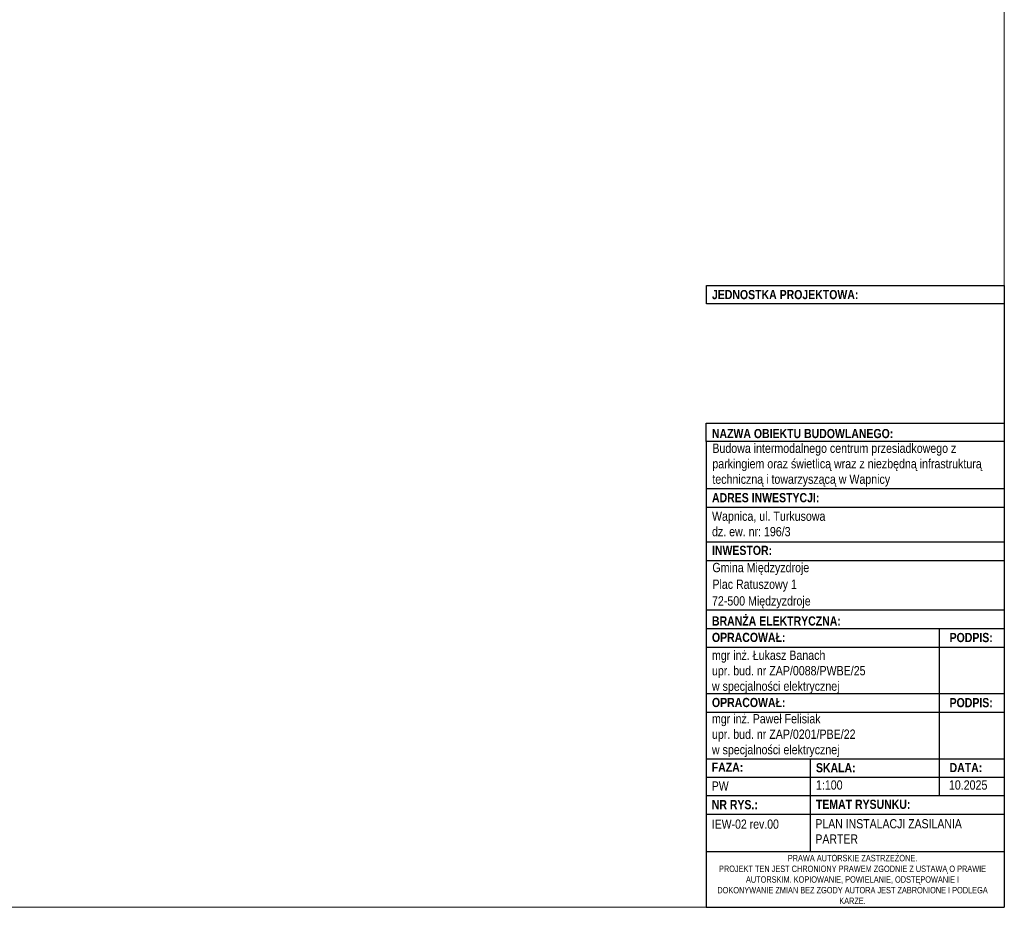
# Model space of a CAD drawing. Header units: metres. Extents: x 10441 to 19716, y -6570 to 1447.
# Tile 48 of 57: x 17593 to 19716, y -6570 to -4655. Entities that reach past the tile are written whole.
import ezdxf

# ---------------------------------------------------------------- set-up
doc = ezdxf.new("R2010")
doc.units = ezdxf.units.M
doc.header["$MEASUREMENT"] = 0
doc.layers.add('#elektryczne', color=8, linetype='Continuous', lineweight=20)
doc.layers.add('A_TABELKA', color=8, linetype='Continuous', lineweight=0)
doc.layers.add('2D - Rysunki i Obrazki', color=8, linetype='Continuous')
doc.styles.add('ARIAL', font='arial.ttf')
doc.styles.add('GENERATED_STYLE_1', font='arial.ttf')
doc.styles.add('GENERATED_STYLE_2', font='ARIALN.TTF')

msp = doc.modelspace()

# ---------------------------------------------------------------- linework, layer by layer
at = {"layer": '#elektryczne', "color": 0, "linetype": 'Continuous', "lineweight": 18}
msp.add_lwpolyline([(13875.9, -6570.3), (13875.9, -2470.3), (19715.9, -2470.3), (19715.9, -6570.3)], close=True, dxfattribs=at)
at = {"layer": '2D - Rysunki i Obrazki', "color": 0, "linetype": 'Continuous', "ltscale": 0.1}
for p, q in [((19715.9, -5228.6), (19715.9, -6570.3)), ((19073.5, -5565.6), (19073.5, -6570.3)), ((19073.6, -5666.7), (19715.9, -5666.7)), ((19073.6, -5706.8), (19715.9, -5706.8)), ((19073.6, -5781.6), (19716, -5781.6)), ((19073.6, -5821.8), (19715.9, -5821.8)), ((19073.6, -5928.5), (19716, -5928.5)), ((19073.6, -5928.5), (19716, -5928.5)), ((19073.6, -5968.7), (19715.9, -5968.7)), ((19575.8, -5968.7), (19575.8, -6329.4)), ((19073.6, -6008.8), (19715.9, -6008.8)), ((19073.6, -6109.2), (19715.9, -6109.2)), ((19073.6, -6109.2), (19715.9, -6109.2)), ((19073.6, -6109.2), (19715.9, -6109.2)), ((19073.6, -6149.3), (19715.9, -6149.3)), ((19073.6, -6149.3), (19715.9, -6149.3)), ((19073.6, -6249.7), (19715.9, -6249.7)), ((19073.6, -6249.7), (19715.9, -6249.7)), ((19073.6, -6249.7), (19715.9, -6249.7)), ((19073.6, -6249.7), (19715.9, -6249.7)), ((19297.7, -6249.7), (19297.7, -6449.9)), ((19073.6, -6289.3), (19715.9, -6289.3)), ((19073.6, -6329.4), (19715.9, -6329.4)), ((19297.7, -6329.3), (19297.7, -6449.8)), ((19073.5, -6369.5), (19715.9, -6369.5)), ((19073.5, -6449.8), (19715.9, -6449.8)), ((19073.5, -6449.8), (19715.9, -6449.8)), ((19073.5, -6570.3), (19715.9, -6570.3))]:
    msp.add_line(p, q, dxfattribs=at)
at = {"layer": '2D - Rysunki i Obrazki', "color": 0, "linetype": 'Continuous', "ltscale": 0.1, "flags": 128}
for points in [[(19073.6, -5228.6), (19715.9, -5228.6), (19715.9, -5268.7), (19073.6, -5268.7)], [(19073.5, -5525.5), (19715.9, -5525.5), (19715.9, -5565.6), (19073.5, -5565.6)]]:
    msp.add_lwpolyline(points, close=True, dxfattribs=at)

# ---------------------------------------------------------------- texts
at = {"layer": '2D - Rysunki i Obrazki', "color": 0, "linetype": 'Continuous', "attachment_point": 7}
for s, insert, char_height, style in [('\\A1;{\\fArial Narrow|b1|i0|c238|p34;JEDNOSTKA PROJEKTOWA:}', (19085.7, -5258.6), 19.765, 'GENERATED_STYLE_2'), ('\\A1;{\\fArial Narrow|b1|i0|c238|p34;NAZWA OBIEKTU BUDOWLANEGO:}', (19085.6, -5558.4), 19.765, 'GENERATED_STYLE_2'), ('\\A1;{\\fArial Narrow|b1|i0|c238|p34;ADRES INWESTYCJI:}', (19085.8, -5696.7), 19.765, 'GENERATED_STYLE_2'), ('{\\fArial Narrow|b0|i0|c238|p34;Wapnica, ul. Turkusowa\\Pdz. ew. nr: 196/3}', (19085.8, -5770.1), 20, 'GENERATED_STYLE_1'), ('\\A1;{\\fArial Narrow|b1|i0|c238|p34;INWESTOR:}', (19085.8, -5810.4), 19.765, 'GENERATED_STYLE_2'), ('\\pxl0.04167,sm1.07917;{\\fArial Narrow|b0|i0|c238|p34;Gmina Międzyzdroje\\PPlac Ratuszowy 1\\P\\pl0,s*;72-500 Międzyzdroje}', (19085.8, -5925.3), 20, 'GENERATED_STYLE_1'), ('\\A1;{\\fArial Narrow|b1|i0|c238|p34;BRANŻA ELEKTRYCZNA:}', (19085.7, -5962.7), 19.765, 'GENERATED_STYLE_2'), ('\\A1;{\\fArial Narrow|b1|i0|c238|p34;OPRACOWAŁ:}', (19085.7, -5998.1), 19.765, 'GENERATED_STYLE_2'), ('\\A1;{\\fArial Narrow|b1|i0|c238|p34;PODPIS:}', (19598, -5998.4), 19.765, 'GENERATED_STYLE_2'), ('{\\fArial Narrow|b0|i0|c238|p34;mgr inż. Łukasz Banach\\Pupr. bud. nr ZAP/0088/PWBE/25\\Pw specjalności elektrycznej}', (19085.7, -6109.2), 20, 'GENERATED_STYLE_1'), ('\\A1;{\\fArial Narrow|b1|i0|c238|p34;OPRACOWAŁ:}', (19085.7, -6138.6), 19.765, 'GENERATED_STYLE_2'), ('\\A1;{\\fArial Narrow|b1|i0|c238|p34;PODPIS:}', (19598, -6138.9), 19.765, 'GENERATED_STYLE_2'), ('\\A1;{\\fArial Narrow|b1|i0|c238|p34;FAZA:}', (19085.3, -6278), 19.765, 'GENERATED_STYLE_2'), ('\\A1;{\\fArial Narrow|b1|i0|c238|p34;SKALA:}', (19309.9, -6279.3), 19.765, 'GENERATED_STYLE_2'), ('\\A1;{\\fArial Narrow|b1|i0|c238|p34;DATA:}', (19598, -6278.7), 19.765, 'GENERATED_STYLE_2'), ('\\A1;{\\fArial Narrow|b0|i0|c238|p34;1:100}', (19309.9, -6316.7), 20.044, 'GENERATED_STYLE_1'), ('\\A1;{\\fArial Narrow|b0|i0|c238|p34;10.2025}', (19596.5, -6316.7), 20.044, 'GENERATED_STYLE_1'), ('\\A1;{\\fArial Narrow|b1|i0|c238|p34;NR RYS.:}', (19085.3, -6358.9), 19.765, 'GENERATED_STYLE_2'), ('\\A1;{\\fArial Narrow|b1|i0|c238|p34;TEMAT RYSUNKU:}', (19309.8, -6358.2), 19.765, 'GENERATED_STYLE_2')]:
    msp.add_mtext(s, dxfattribs=dict(at, insert=insert, char_height=char_height, style=style))
at = {"layer": '2D - Rysunki i Obrazki', "color": 0, "linetype": 'Continuous', "attachment_point": 7, "style": 'GENERATED_STYLE_1'}
for s, insert, char_height, width in [('{\\fArial Narrow|b0|i0|c238|p34;Budowa intermodalnego centrum przesiadkowego z parkingiem oraz świetlicą wraz z niezbędną infrastrukturą techniczną i towarzyszącą w Wapnicy}', (19086.6, -5662.7), 20, 620.014), ('{\\fArial Narrow|b0|i0|c238|p34;mgr inż. Paweł Felisiak\\Pupr. bud. nr ZAP/0201/PBE/22\\Pw specjalności elektrycznej}', (19085.7, -6246.2), 20, 475.243), ('\\A1;{\\fArial Narrow|b0|i0|c238|p34;PW}', (19085.3, -6318.5), 19.765, 118.489)]:
    msp.add_mtext(s, dxfattribs=dict(at, insert=insert, char_height=char_height, width=width))
at = {"layer": 'A_TABELKA', "color": 0, "linetype": 'Continuous'}
for s, insert, char_height, width, attachment_point, style in [('\\A1;{\\fArial Narrow|b0|i0|c238|p34;IEW-02 rev.00}', (19085.3, -6401), 19.765, 165.642, 7, 'GENERATED_STYLE_1'), ('\\A1;{\\fArial Narrow|b0|i0|c238|p34;PLAN INSTALACJI ZASILANIA\\PPARTER}', (19308.7, -6432.8), 19.765, 385.063, 7, 'GENERATED_STYLE_1'), ('{\\fArial Narrow|b0|i0|c238|p34;\\W1;PRAWA AUTORSKIE ZASTRZEŻONE.\\PPROJEKT TEN JEST CHRONIONY PRAWEM ZGODNIE Z USTAWĄ O PRAWIE AUTORSKIM. KOPIOWANIE, POWIELANIE, ODSTĘPOWANIE I DOKONYWANIE ZMIAN BEZ ZGODY AUTORA JEST ZABRONIONE I PODLEGA KARZE.}', (19388.8, -6510.2), 13.8353, 582.743, 5, 'ARIAL')]:
    msp.add_mtext(s, dxfattribs=dict(at, insert=insert, char_height=char_height, width=width, attachment_point=attachment_point, style=style))

doc.saveas('drawing.dxf')
